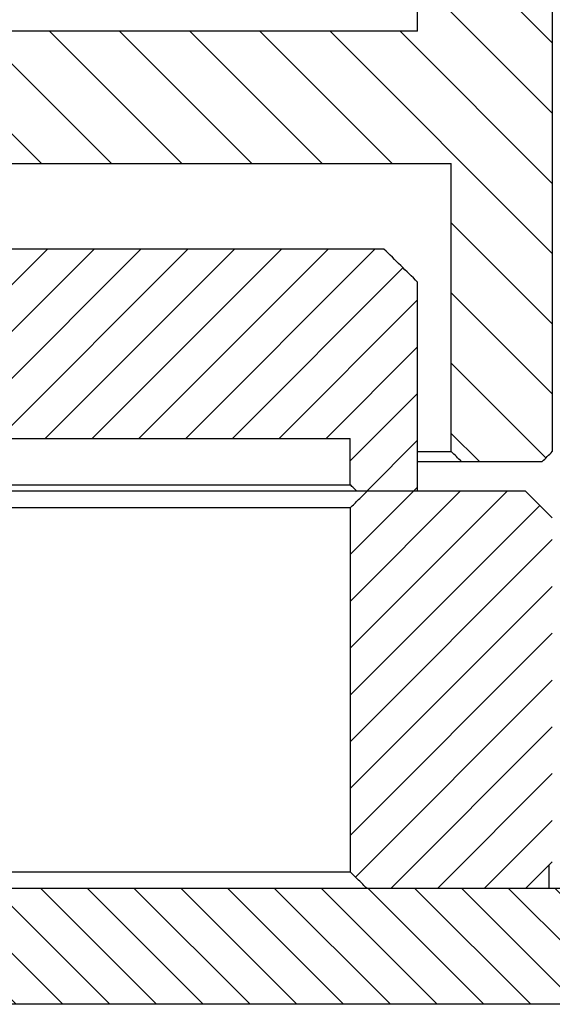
# Model space of a CAD drawing. Extents: x -1765 to 4890, y -3431 to 1272.
# Tile 149 of 189: x 3230 to 3246, y -2520 to -2490. Entities that reach past the tile are written whole.
import ezdxf

# ---------------------------------------------------------------- set-up
doc = ezdxf.new("R2010")
doc.units = 0
doc.linetypes.add('DASHED', pattern=[15, 7, -8])
doc.layers.get('0').update_dxf_attribs({"linetype": 'CONTINUOUS'})
doc.layers.add('1', color=7, linetype='CONTINUOUS')

# ---------------------------------------------------------------- blocks, each defined once
blk = doc.blocks.new('PROBE_CARD_E7018-96550', base_point=(3018.194, -2516.251))
at = {"linetype": 'CONTINUOUS'}
h = blk.add_hatch(dxfattribs=at)
h.set_pattern_fill('USER', color=3, angle=135, pattern_type=0)
h.set_pattern_definition([(135, (0, 0), (-0.70710678, -0.70710678), [])])
h.paths.add_polyline_path([(3019.503, -2516.251), (3019.1, -2516.251), (3018.194, -2516.251), (3018.194, -2519.751), (3295.636, -2519.751), (3295.636, -2516.251), (3294.729, -2516.251), (3294.326, -2516.251), (3290.765, -2516.251), (3289.765, -2516.251), (3289.383, -2516.251), (3288.596, -2516.251), (3288.225, -2516.251), (3288.125, -2516.251), (3288.102, -2516.251), (3287.525, -2516.251), (3287.225, -2516.251), (3285.685, -2516.251), (3285.596, -2516.251), (3285.107, -2516.251), (3284.685, -2516.251), (3283.422, -2516.251), (3282.314, -2516.251), (3281.615, -2516.251), (3281.412, -2516.251), (3281.055, -2516.251), (3280.858, -2516.251), (3280.605, -2516.251), (3278.938, -2516.251), (3275.06, -2516.251), (3274.655, -2516.251), (3273.935, -2516.251), (3273.51, -2516.251), (3273.48, -2516.251), (3272.76, -2516.251), (3272.04, -2516.251), (3272.01, -2516.251), (3271.585, -2516.251), (3270.865, -2516.251), (3270.46, -2516.251), (3260.766, -2516.251), (3260.484, -2516.251), (3253.258, -2516.251), (3253.053, -2516.251), (3252.77, -2516.251), (3251.844, -2516.251), (3249.003, -2516.251), (3248.719, -2516.251), (3245.082, -2516.251), (3240.296, -2516.251), (3229.12, -2516.251), (3227.568, -2516.251), (3219, -2516.251), (3218.498, -2516.251), (3214.601, -2516.251), (3214.112, -2516.251), (3209.61, -2516.251), (3206.083, -2516.251), (3204.218, -2516.251), (3204.015, -2516.251), (3201.01, -2516.251), (3200.794, -2516.251), (3165.233, -2516.251), (3165.232, -2516.251), (3160.982, -2516.251), (3160.517, -2516.251), (3160.513, -2516.251), (3156.915, -2516.251), (3148.597, -2516.251), (3148.596, -2516.251), (3113.035, -2516.251), (3112.819, -2516.251), (3109.814, -2516.251), (3109.612, -2516.251), (3107.747, -2516.251), (3104.219, -2516.251), (3099.718, -2516.251), (3099.228, -2516.251), (3095.331, -2516.251), (3094.829, -2516.251), (3086.262, -2516.251), (3084.709, -2516.251), (3073.534, -2516.251), (3068.747, -2516.251), (3064.826, -2516.251), (3061.06, -2516.251), (3060.776, -2516.251), (3053.346, -2516.251), (3053.063, -2516.251), (3035.937, -2516.251), (3034.937, -2516.251), (3034.891, -2516.251), (3033.224, -2516.251), (3032.971, -2516.251), (3032.774, -2516.251), (3032.417, -2516.251), (3032.215, -2516.251), (3029.169, -2516.251), (3028.723, -2516.251), (3028.233, -2516.251), (3025.727, -2516.251), (3025.233, -2516.251)])
at = {"color": 5, "linetype": 'CONTINUOUS'}
blk.add_line((3240.296, -2516.251), (3229.12, -2516.251), dxfattribs=at)
at = {"color": 7, "linetype": 'CONTINUOUS'}
for p, q in [((3245.082, -2516.251), (3240.296, -2516.251)), ((3248.719, -2516.251), (3245.082, -2516.251))]:
    blk.add_line(p, q, dxfattribs=at)
at = {"color": 3, "linetype": 'CONTINUOUS'}
blk.add_line((3295.636, -2519.751), (3018.194, -2519.751), dxfattribs=at)
blk = doc.blocks.new('PROBECARD_STIFFENER_1', base_point=(3004.515, -2504.251))
at = {"linetype": 'CONTINUOUS'}
h = blk.add_hatch(dxfattribs=at)
h.set_pattern_fill('USER', color=5, angle=225, pattern_type=0)
h.set_pattern_definition([(225, (0, 0), (0.70710678, -0.70710678), [])])
edge = h.paths.add_edge_path()
edge.add_line((3241.825, -2504.251), (3241.621, -2504.251))
edge.add_line((3241.621, -2504.251), (3240.296, -2504.251))
edge.add_spline(control_points=[(3240.296, -2504.251), (3240.211, -2504.335), (3240.041, -2504.501), (3239.871, -2504.668), (3239.786, -2504.751)], knot_values=[0, 0, 0, 0, 0.357023, 0.714046, 0.714046, 0.714046, 0.714046], degree=3, periodic=0)
edge.add_line((3239.786, -2504.751), (3239.786, -2515.751))
edge.add_spline(control_points=[(3239.786, -2515.751), (3239.871, -2515.835), (3240.041, -2516.001), (3240.211, -2516.168), (3240.296, -2516.251)], knot_values=[0, 0, 0, 0, 0.357023, 0.714046, 0.714046, 0.714046, 0.714046], degree=3, periodic=0)
edge.add_line((3240.296, -2516.251), (3245.082, -2516.251))
edge.add_spline(control_points=[(3245.082, -2516.251), (3245.218, -2516.118), (3245.489, -2515.851), (3245.76, -2515.585), (3245.896, -2515.451)], knot_values=[0, 0, 0, 0, 0.570578, 1.141156, 1.141156, 1.141156, 1.141156], degree=3, periodic=0)
edge.add_line((3245.896, -2515.451), (3245.896, -2505.051))
edge.add_spline(control_points=[(3245.896, -2505.051), (3245.76, -2504.918), (3245.489, -2504.651), (3245.218, -2504.385), (3245.082, -2504.251)], knot_values=[0, 0, 0, 0, 0.570578, 1.141156, 1.141156, 1.141156, 1.141156], degree=3, periodic=0)
edge.add_line((3245.082, -2504.251), (3241.825, -2504.251))
at = {"color": 7, "linetype": 'DASHED'}
for p, q in [((3239.99, -2504.251), (3229.12, -2504.251)), ((3240.296, -2504.251), (3239.99, -2504.251)), ((3240.296, -2516.251), (3229.12, -2516.251))]:
    blk.add_line(p, q, dxfattribs=at)
at = {"color": 5, "linetype": 'CONTINUOUS'}
for p, q in [((3241.621, -2504.251), (3240.296, -2504.251)), ((3241.825, -2504.251), (3241.621, -2504.251)), ((3245.082, -2504.251), (3241.825, -2504.251)), ((3239.786, -2504.751), (3156.915, -2504.751)), ((3239.786, -2504.751), (3239.786, -2515.751)), ((3156.915, -2515.751), (3239.786, -2515.751)), ((3245.082, -2516.251), (3240.296, -2516.251))]:
    blk.add_line(p, q, dxfattribs=at)
at = {"color": 5, "linetype": 'DASHED'}
blk.add_line((3249.003, -2516.251), (3245.082, -2516.251), dxfattribs=at)
at = {"color": 5, "linetype": 'CONTINUOUS'}
for points, knots in [([(3239.786, -2504.751), (3239.871, -2504.668), (3239.956, -2504.585), (3240.041, -2504.501), (3240.126, -2504.418), (3240.211, -2504.335), (3240.296, -2504.251)], [0, 0, 0, 0, 0.3570231, 0.3570231, 0.3570231, 0.7140462, 0.7140462, 0.7140462, 0.7140462]), ([(3245.896, -2505.051), (3245.761, -2504.918), (3245.625, -2504.785), (3245.489, -2504.651), (3245.354, -2504.518), (3245.218, -2504.385), (3245.082, -2504.251)], [0, 0, 0, 0, 0.570578, 0.570578, 0.570578, 1.141156, 1.141156, 1.141156, 1.141156]), ([(3245.082, -2516.251), (3245.217, -2516.119), (3245.353, -2515.985), (3245.489, -2515.851), (3245.624, -2515.719), (3245.76, -2515.585), (3245.896, -2515.451)], [0, 0, 0, 0, 0.570578, 0.570578, 0.570578, 1.141156, 1.141156, 1.141156, 1.141156]), ([(3240.296, -2516.251), (3240.211, -2516.168), (3240.126, -2516.084), (3240.041, -2516.001), (3239.956, -2515.918), (3239.871, -2515.834), (3239.786, -2515.751)], [0, 0, 0, 0, 0.3570231, 0.3570231, 0.3570231, 0.7140462, 0.7140462, 0.7140462, 0.7140462])]:
    blk.add_open_spline(points, degree=3, knots=knots, dxfattribs=at)
blk = doc.blocks.new('PROBE_CARD_STIFFENER_E4155', base_point=(3004.515, -2504.251))
blk.add_blockref('PROBECARD_STIFFENER_1', (3004.515, -2504.251))
blk = doc.blocks.new('PROBE_CARD_STIFFNER_AS4155', base_point=(3004.515, -2493.251))
blk.add_blockref('PROBE_CARD_STIFFENER_E4155', (3004.515, -2504.251))
blk = doc.blocks.new('SMA_CONNECTOR_RING', base_point=(3072.005, -2496.931))
at = {"linetype": 'CONTINUOUS'}
h = blk.add_hatch(dxfattribs=at)
h.set_pattern_fill('USER', color=1, angle=-135, pattern_type=0)
h.set_pattern_definition([(-135, (0, 0), (0.70710678, -0.70710678), [])])
edge = h.paths.add_edge_path()
edge.add_line((3213.766, -2496.931), (3218.1, -2496.931))
edge.add_line((3218.1, -2496.931), (3218.311, -2496.931))
edge.add_line((3218.311, -2496.931), (3218.438, -2496.931))
edge.add_line((3218.438, -2496.931), (3218.949, -2496.931))
edge.add_line((3218.949, -2496.931), (3240.806, -2496.931))
edge.add_spline(control_points=[(3240.806, -2496.931), (3240.975, -2497.098), (3241.315, -2497.431), (3241.655, -2497.765), (3241.825, -2497.931)], knot_values=[0, 0, 0, 0, 0.713839, 1.427679, 1.427679, 1.427679, 1.427679], degree=3, periodic=0)
edge.add_line((3241.825, -2497.931), (3241.825, -2504.251))
edge.add_line((3241.825, -2504.251), (3240.296, -2504.251))
edge.add_line((3240.296, -2504.251), (3239.99, -2504.251))
edge.add_spline(control_points=[(3239.99, -2504.251), (3239.956, -2504.218), (3239.888, -2504.151), (3239.82, -2504.085), (3239.786, -2504.051)], knot_values=[0, 0, 0, 0, 0.142814, 0.285629, 0.285629, 0.285629, 0.285629], degree=3, periodic=0)
edge.add_line((3239.786, -2504.051), (3239.786, -2502.651))
edge.add_line((3239.786, -2502.651), (3226.174, -2502.651))
edge.add_spline(control_points=[(3226.174, -2502.651), (3226.14, -2502.618), (3226.071, -2502.551), (3226.003, -2502.485), (3225.969, -2502.451)], knot_values=[0, 0, 0, 0, 0.143422, 0.286844, 0.286844, 0.286844, 0.286844], degree=3, periodic=0)
edge.add_line((3225.969, -2502.451), (3225.969, -2500.681))
edge.add_line((3225.969, -2500.681), (3224.42, -2500.681))
edge.add_line((3224.42, -2500.681), (3224.201, -2500.681))
edge.add_spline(control_points=[(3224.201, -2500.681), (3224.161, -2500.648), (3224.08, -2500.581), (3223.998, -2500.514), (3223.958, -2500.481)], knot_values=[0, 0, 0, 0, 0.157716, 0.315429, 0.315429, 0.315429, 0.315429], degree=3, periodic=0)
edge.add_line((3223.958, -2500.481), (3223.958, -2499.181))
edge.add_line((3223.958, -2499.181), (3223.832, -2499.181))
edge.add_line((3223.832, -2499.181), (3223.72, -2499.181))
edge.add_line((3223.72, -2499.181), (3223.708, -2499.181))
edge.add_line((3223.708, -2499.181), (3222.83, -2499.181))
edge.add_line((3222.83, -2499.181), (3222.83, -2497.681))
edge.add_line((3222.83, -2497.681), (3220.409, -2497.681))
edge.add_line((3220.409, -2497.681), (3220.409, -2499.181))
edge.add_line((3220.409, -2499.181), (3219.52, -2499.181))
edge.add_line((3219.52, -2499.181), (3219.407, -2499.181))
edge.add_line((3219.407, -2499.181), (3219.282, -2499.181))
edge.add_line((3219.282, -2499.181), (3219.282, -2500.481))
edge.add_spline(control_points=[(3219.282, -2500.481), (3219.241, -2500.514), (3219.159, -2500.581), (3219.078, -2500.648), (3219.038, -2500.681)], knot_values=[0, 0, 0, 0, 0.157713, 0.315429, 0.315429, 0.315429, 0.315429], degree=3, periodic=0)
edge.add_line((3219.038, -2500.681), (3218.82, -2500.681))
edge.add_line((3218.82, -2500.681), (3218.749, -2500.681))
edge.add_line((3218.749, -2500.681), (3218.52, -2500.681))
edge.add_line((3218.52, -2500.681), (3216.949, -2500.681))
edge.add_line((3216.949, -2500.681), (3216.332, -2500.681))
edge.add_line((3216.332, -2500.681), (3215.621, -2500.681))
edge.add_line((3215.621, -2500.681), (3215.361, -2500.681))
edge.add_line((3215.361, -2500.681), (3214.949, -2500.681))
edge.add_line((3214.949, -2500.681), (3213.821, -2500.681))
edge.add_line((3213.821, -2500.681), (3213.766, -2500.681))
edge.add_spline(control_points=[(3213.766, -2500.681), (3213.731, -2500.648), (3213.662, -2500.581), (3213.592, -2500.515), (3213.558, -2500.481)], knot_values=[0, 0, 0, 0, 0.144383, 0.288766, 0.288766, 0.288766, 0.288766], degree=3, periodic=0)
edge.add_line((3213.558, -2500.481), (3213.558, -2497.131))
edge.add_spline(control_points=[(3213.558, -2497.131), (3213.592, -2497.098), (3213.662, -2497.031), (3213.731, -2496.965), (3213.766, -2496.931)], knot_values=[0, 0, 0, 0, 0.144383, 0.288766, 0.288766, 0.288766, 0.288766], degree=3, periodic=0)
at = {"color": 7, "linetype": 'CONTINUOUS'}
for p, q in [((3240.806, -2496.931), (3218.949, -2496.931)), ((3241.825, -2504.251), (3241.825, -2497.931)), ((3226.174, -2502.651), (3239.786, -2502.651)), ((3239.786, -2504.051), (3239.786, -2502.651)), ((3219.762, -2504.051), (3239.786, -2504.051)), ((3239.99, -2504.251), (3229.12, -2504.251)), ((3240.296, -2504.251), (3239.99, -2504.251)), ((3241.825, -2504.251), (3240.296, -2504.251))]:
    blk.add_line(p, q, dxfattribs=at)
for points, knots in [([(3241.825, -2497.931), (3241.654, -2497.764), (3241.484, -2497.597), (3241.315, -2497.431), (3241.145, -2497.264), (3240.975, -2497.098), (3240.806, -2496.931)], [0, 0, 0, 0, 0.713839, 0.713839, 0.713839, 1.427679, 1.427679, 1.427679, 1.427679]), ([(3239.99, -2504.251), (3239.956, -2504.218), (3239.922, -2504.185), (3239.888, -2504.151), (3239.854, -2504.118), (3239.82, -2504.085), (3239.786, -2504.051)], [0, 0, 0, 0, 0.1428143, 0.1428143, 0.1428143, 0.2856286, 0.2856286, 0.2856286, 0.2856286])]:
    blk.add_open_spline(points, degree=3, knots=knots, dxfattribs=at)
blk = doc.blocks.new('SMA_CONNECTOR_RING_E702571', base_point=(3072.005, -2496.931))
blk.add_blockref('SMA_CONNECTOR_RING', (3072.005, -2496.931))
blk = doc.blocks.new('SMA_CONNECTOR_RING_ASSY', base_point=(3072.005, -2490.251))
blk.add_blockref('SMA_CONNECTOR_RING_E702571', (3072.005, -2496.931))
blk = doc.blocks.new('PROBE_CARD_ASSY', base_point=(3004.515, -2490.251))
for name, p in [('PROBE_CARD_STIFFNER_AS4155', (3004.515, -2493.251)), ('SMA_CONNECTOR_RING_ASSY', (3072.005, -2490.251)), ('PROBE_CARD_E7018-96550', (3018.194, -2516.251))]:
    blk.add_blockref(name, p)
blk = doc.blocks.new('BASE_RING_AUTO', base_point=(2995.915, -2473.351))
at = {"linetype": 'CONTINUOUS'}
h = blk.add_hatch(dxfattribs=at)
h.set_pattern_fill('USER', color=4, scale=1.5, angle=135, pattern_type=0)
h.set_pattern_definition([(135, (0, 0), (-1.06066017, -1.06066017), [])])
edge = h.paths.add_edge_path()
edge.add_line((3245.591, -2473.351), (3244.916, -2473.351))
edge.add_line((3244.916, -2473.351), (3244.653, -2473.351))
edge.add_line((3244.653, -2473.351), (3244.384, -2473.351))
edge.add_line((3244.384, -2473.351), (3242.361, -2473.351))
edge.add_line((3242.361, -2473.351), (3242.13, -2473.351))
edge.add_spline(control_points=[(3242.13, -2473.351), (3242.079, -2473.401), (3241.977, -2473.501), (3241.875, -2473.601), (3241.825, -2473.651)], knot_values=[0, 0, 0, 0, 0.214121, 0.428241, 0.428241, 0.428241, 0.428241], degree=3, periodic=0)
edge.add_line((3241.825, -2473.651), (3241.825, -2490.351))
edge.add_line((3241.825, -2490.351), (3229.357, -2490.351))
edge.add_spline(control_points=[(3229.357, -2490.351), (3229.306, -2490.401), (3229.203, -2490.501), (3229.101, -2490.601), (3229.049, -2490.651)], knot_values=[0, 0, 0, 0, 0.214881, 0.429761, 0.429761, 0.429761, 0.429761], degree=3, periodic=0)
edge.add_line((3229.049, -2490.651), (3229.049, -2494.051))
edge.add_spline(control_points=[(3229.049, -2494.051), (3229.101, -2494.101), (3229.203, -2494.201), (3229.306, -2494.301), (3229.357, -2494.351)], knot_values=[0, 0, 0, 0, 0.214881, 0.429761, 0.429761, 0.429761, 0.429761], degree=3, periodic=0)
edge.add_line((3229.357, -2494.351), (3242.843, -2494.351))
edge.add_line((3242.843, -2494.351), (3242.843, -2503.051))
edge.add_spline(control_points=[(3242.843, -2503.051), (3242.894, -2503.101), (3242.996, -2503.201), (3243.098, -2503.301), (3243.149, -2503.351)], knot_values=[0, 0, 0, 0, 0.214074, 0.428148, 0.428148, 0.428148, 0.428148], degree=3, periodic=0)
edge.add_line((3243.149, -2503.351), (3245.591, -2503.351))
edge.add_spline(control_points=[(3245.591, -2503.351), (3245.642, -2503.301), (3245.743, -2503.201), (3245.845, -2503.101), (3245.896, -2503.051)], knot_values=[0, 0, 0, 0, 0.213956, 0.427912, 0.427912, 0.427912, 0.427912], degree=3, periodic=0)
edge.add_line((3245.896, -2503.051), (3245.896, -2473.651))
edge.add_spline(control_points=[(3245.896, -2473.651), (3245.845, -2473.601), (3245.743, -2473.501), (3245.642, -2473.401), (3245.591, -2473.351)], knot_values=[0, 0, 0, 0, 0.213956, 0.427912, 0.427912, 0.427912, 0.427912], degree=3, periodic=0)
at = {"color": 4, "linetype": 'CONTINUOUS'}
for p, q in [((3241.825, -2490.351), (3241.825, -2473.651)), ((3245.896, -2473.651), (3245.896, -2503.051)), ((3241.825, -2490.351), (3229.357, -2490.351)), ((3229.357, -2494.351), (3242.843, -2494.351)), ((3242.843, -2503.051), (3242.843, -2494.351)), ((3241.825, -2503.051), (3242.843, -2503.051)), ((3241.825, -2503.351), (3243.149, -2503.351)), ((3243.149, -2503.351), (3245.591, -2503.351))]:
    blk.add_line(p, q, dxfattribs=at)
for points, knots in [([(3243.149, -2503.351), (3243.098, -2503.301), (3243.047, -2503.251), (3242.996, -2503.201), (3242.945, -2503.151), (3242.894, -2503.101), (3242.843, -2503.051)], [0, 0, 0, 0, 0.214074, 0.214074, 0.214074, 0.428148, 0.428148, 0.428148, 0.428148]), ([(3245.591, -2503.351), (3245.642, -2503.301), (3245.693, -2503.251), (3245.743, -2503.201), (3245.794, -2503.151), (3245.845, -2503.101), (3245.896, -2503.051)], [0, 0, 0, 0, 0.2139562, 0.2139562, 0.2139562, 0.4279125, 0.4279125, 0.4279125, 0.4279125])]:
    blk.add_open_spline(points, degree=3, knots=knots, dxfattribs=at)
blk = doc.blocks.new('BASE_RING_AUTO_E7018-22551', base_point=(2995.915, -2473.351))
blk.add_blockref('BASE_RING_AUTO', (2995.915, -2473.351))
blk = doc.blocks.new('BASE_RING_AUTO_ASSY_E72551', base_point=(2995.915, -2447.851))
blk.add_blockref('BASE_RING_AUTO_E7018-22551', (2995.915, -2473.351))
blk = doc.blocks.new('SIG_POGO_21_1_4', base_point=(3244.403, -2467.751))
at = {"color": 7, "linetype": 'CONTINUOUS'}
blk.add_line((3245.803, -2516.251), (3245.803, -2515.543), dxfattribs=at)
blk = doc.blocks.new('SIGNAL_PIN_SET', base_point=(3241.315, -2464.251))
blk.add_blockref('SIG_POGO_21_1_4', (3244.403, -2467.751))
blk = doc.blocks.new('SEGMENT_160PIN_ASSY_E72555', base_point=(3241.315, -2464.251))
blk.add_blockref('SIGNAL_PIN_SET', (3241.315, -2464.251))
blk = doc.blocks.new('WPIF_12INCH', base_point=(2906.615, -2447.851))
for name, p in [('PROBE_CARD_ASSY', (3004.515, -2490.251)), ('BASE_RING_AUTO_ASSY_E72551', (2995.915, -2447.851)), ('SEGMENT_160PIN_ASSY_E72555', (3241.315, -2464.251))]:
    blk.add_blockref(name, p)
blk = doc.blocks.new('B-B', base_point=(3030.161, -2455.88))
blk.add_blockref('WPIF_12INCH', (2906.615, -2447.851))
blk = doc.blocks.new('1', base_point=(2845.413, -2487.084))
blk.add_blockref('B-B', (3030.161, -2455.88))
blk = doc.blocks.new('E7018-90050', base_point=(2906.615, -2573.992))
at = {"layer": '1'}
blk.add_blockref('1', (2845.413, -2487.084), dxfattribs=at)

msp = doc.modelspace()

# ---------------------------------------------------------------- block references
msp.add_blockref('E7018-90050', (2906.615, -2573.992))

doc.saveas('drawing.dxf')
